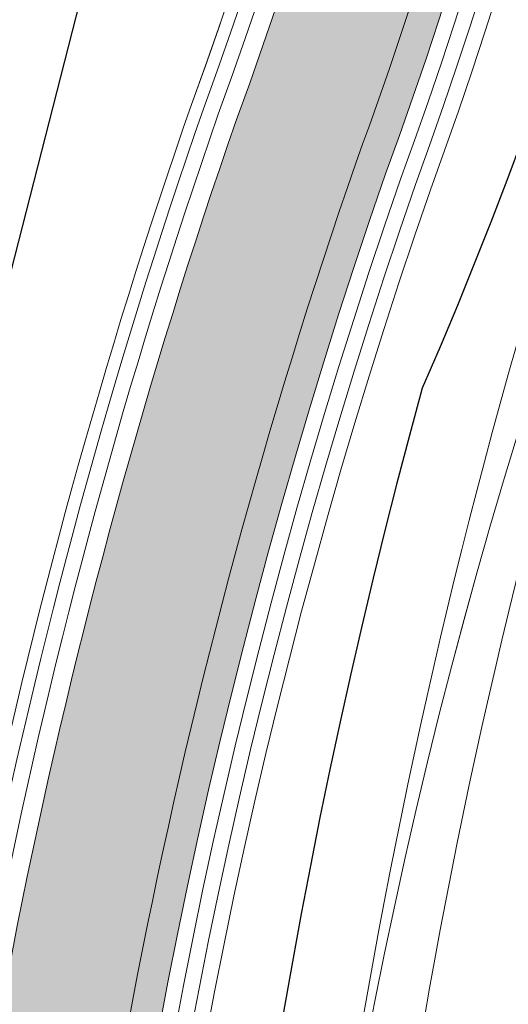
# Model space of a CAD drawing. Header units: millimetres. Extents: x -125266 to 274256, y -711690 to -301689.
# Tile 242 of 256: x -58019 to -57711, y -349720 to -349099. Entities that reach past the tile are written whole.
import ezdxf

# ---------------------------------------------------------------- set-up
doc = ezdxf.new("R2010")
doc.units = ezdxf.units.MM
for name, color, linetype, lineweight in [('AD Wall', 8, 'Continuous', 15), ('ARCH', 7, 'Continuous', 0), ('CEILING', 8, 'Continuous', 5), ('Counter Top', 8, 'Continuous', 5), ('Equipment', 8, 'Continuous', 0), ('Finished Line', 7, 'Continuous', 0), ('Legend', 5, 'Continuous', 0), ('LIGHT', 173, 'Continuous', 5), ('MEPTEK-TEXT1', 7, 'Continuous', 30), ('Plaster Line', 7, 'Continuous', 0)]:
    doc.layers.add(name, color=color, linetype=linetype, lineweight=lineweight)
doc.layers.add('Light Equipment', color=8, linetype='Continuous')
doc.styles.get("Standard").update_dxf_attribs({"font": 'ARIALN.TTF'})

# ---------------------------------------------------------------- blocks, each defined once
blk = doc.blocks.new('MESH JALI CEILING')
at = {"layer": 'CEILING'}
blk.add_lwpolyline([(-16028.6448691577, -313303.1163552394, -0.05438258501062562), (-15573.25976893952, -308738.7406524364), (-17914.72140670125, -307708.7467052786), (-17914.7214066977, -308608.7467052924, -0.1206273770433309), (-17900.73425394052, -309936.3927286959, 0.1511955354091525), (-18106.63561430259, -312326.5646439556), (-16028.6448691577, -313303.1163552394)], format="xyb", dxfattribs=at)
blk.add_lwpolyline([(-16067.11402405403, -313243.0507344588, -0.0533022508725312), (-15616.79665311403, -308761.1031889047), (-17876.72140670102, -307766.9767937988), (-17876.7214066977, -308603.9760929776, -0.1204654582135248), (-17864.41450945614, -309947.957088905, 0.150192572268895), (-18073.4422716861, -312300.1768125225)], format="xyb", close=True, dxfattribs=at)
blk = doc.blocks.new('A$C1555f11b')
at = {"layer": 'Equipment', "lineweight": 30}
blk.add_lwpolyline([(198.0435359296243, 948.387286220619), (-4.624212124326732e-11, 173.2880939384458), (581.3243942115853, 24.75544199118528), (779.3679301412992, 799.8546342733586)], close=True, dxfattribs=at)
blk = doc.blocks.new('ARCH')
at = {"layer": 'Legend', "ltscale": 15}
h = blk.add_hatch(dxfattribs=at)
h.set_pattern_fill('SACNCR', color=8, scale=25, style=0)
h.set_pattern_definition([(45, (7.275957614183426e-12, 0), (-42.09495056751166, 42.09495056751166), []), (45, (42.09500000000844, 0), (-42.09495056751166, 42.09495056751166), [0, -59.53125])])
h.paths.add_polyline_path([(-61250.0878405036, -341786.991302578), (-61250.0878405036, -342091.0795393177), (-61250.08347718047, -342091.0795400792), (-61250.09220382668, -342141.0795393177), (-61250.08784050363, -344307.9437217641), (-61181.17636021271, -344307.9437217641), (-61181.17635837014, -344307.9170624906), (-61169.14581468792, -344307.917891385), (-60630.75290619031, -344307.9437238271), (-60630.79507556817, -344919.9855284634), (-60630.79590446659, -344932.0160721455), (-61250.08784050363, -344932.0160721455), (-61250.0878405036, -351457.0548609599), (-61395.16861010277, -351457.0548609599), (-61395.17441904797, -351557.0548609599), (-60383.16262214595, -351557.0548609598), (-60383.16262214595, -352683.6964680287), (-61393.16090940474, -352683.6964680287), (-61393.17836269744, -352783.6964680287), (-60283.16262214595, -352783.6964680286), (-60283.16262214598, -351457.0548609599), (-61150.0878405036, -351457.0548609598), (-61150.0878405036, -346631.9913025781), (-57589.31575361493, -346631.9913025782), (-57474.43896814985, -346517.1145171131), (-57545.14964626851, -346446.4038389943), (-57630.73710985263, -346531.9913025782), (-57700.73710985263, -346531.9913025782), (-57700.73710985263, -346581.9913025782), (-58200.73710985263, -346581.9913025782), (-58200.73710985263, -346531.9913025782), (-58300.73710985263, -346531.9913025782), (-58300.73710985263, -346581.9913025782), (-58800.73710985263, -346581.9913025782), (-58800.73710985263, -346531.9913025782), (-58980.7959044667, -346531.9913025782), (-58980.7959044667, -346426.032961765), (-59030.7959044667, -346426.032961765), (-59030.7959044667, -346026.032961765), (-58980.7959044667, -346026.032961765), (-58980.7959044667, -345956.032961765), (-59080.7959044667, -345956.032961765), (-59080.7959044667, -346531.9913025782), (-61150.08784050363, -346531.9913025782), (-61150.0878405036, -345032.0160721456), (-60530.79590446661, -345032.0160721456), (-60530.79590446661, -344606.991302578), (-59080.7959044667, -344606.991302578), (-59080.7959044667, -345032.0329617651), (-58980.7959044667, -345032.0329617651), (-58980.7959044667, -344506.991302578), (-60530.79590446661, -344506.9913025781), (-60530.79590446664, -344207.943721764), (-61150.0878405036, -344207.943721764), (-61150.0878405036, -341886.991302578), (-56700.0878405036, -341886.991302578), (-56700.0878405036, -344932.0329617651), (-58020.79590446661, -344932.0329617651), (-58020.79590446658, -345032.0329617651), (-56700.0878405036, -345032.0329617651), (-56700.08784050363, -345601.3420332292), (-56785.71696327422, -345686.971156), (-56715.00628515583, -345757.6818341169), (-56600.0878405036, -345642.7633894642), (-56600.08784050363, -341886.9913025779), (-51541.43157248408, -341886.9913025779), (-51541.43157248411, -345439.4115019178, 0.002964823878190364), (-51441.43157248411, -345409.7250183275), (-51441.43157248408, -341886.9913025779), (-47645.92716897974, -341886.991302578), (-47645.92716897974, -344723.1806520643), (-47445.92716897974, -344723.1806520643), (-47445.92716897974, -344623.1806520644), (-47545.92716897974, -344623.1806520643), (-47545.92716897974, -341886.991302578), (-45935.92716897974, -341886.991302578), (-45935.92716897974, -344623.1806520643), (-46521.92716897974, -344623.1806520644), (-46521.92716897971, -344723.1806520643), (-45835.92716897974, -344723.1806520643), (-45835.92716897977, -341786.991302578), (-45958.87599125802, -341786.991302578), (-45958.87604145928, -341787.8586494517), (-46008.87604137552, -341787.8557554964)])
h = blk.add_hatch(dxfattribs=at)
h.set_pattern_fill('SACNCR', color=8, scale=25, style=0)
h.set_pattern_definition([(45, (2.91038304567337e-11, 0), (-42.09495056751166, 42.09495056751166), []), (45, (42.09500000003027, 0), (-42.09495056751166, 42.09495056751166), [0, -59.53125])])
h.paths.add_polyline_path([(-61250.08784050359, -341786.991302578), (-61250.0878405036, -342091.0795393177), (-61250.08347718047, -342091.0795400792), (-61250.09220382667, -342141.0795393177), (-61250.08784050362, -344307.9437217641), (-61181.1763602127, -344307.9437217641), (-61181.17635837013, -344307.9170624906), (-61169.14581468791, -344307.917891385), (-60630.7529061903, -344307.9437238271), (-60630.79507556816, -344919.9855284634), (-60630.79590446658, -344932.0160721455), (-61250.08784050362, -344932.0160721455), (-61250.08784050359, -351457.0548609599), (-61395.16861010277, -351457.0548609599), (-61395.17441904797, -351557.0548609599), (-60383.16262214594, -351557.0548609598), (-60383.16262214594, -352683.6964680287), (-61393.16090940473, -352683.6964680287), (-61393.17836269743, -352783.6964680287), (-60283.16262214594, -352783.6964680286), (-60283.16262214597, -351457.0548609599), (-61150.08784050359, -351457.0548609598), (-61150.08784050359, -346631.9913025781), (-57589.31575361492, -346631.9913025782), (-57474.43896814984, -346517.1145171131), (-57545.1496462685, -346446.4038389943), (-57630.73710985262, -346531.9913025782), (-57700.73710985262, -346531.9913025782), (-57700.73710985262, -346581.9913025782), (-58200.73710985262, -346581.9913025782), (-58200.73710985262, -346531.9913025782), (-58300.73710985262, -346531.9913025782), (-58300.73710985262, -346581.9913025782), (-58800.73710985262, -346581.9913025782), (-58800.73710985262, -346531.9913025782), (-58980.79590446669, -346531.9913025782), (-58980.79590446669, -346426.032961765), (-59030.79590446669, -346426.032961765), (-59030.79590446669, -346026.032961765), (-58980.79590446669, -346026.032961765), (-58980.79590446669, -345956.032961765), (-59080.79590446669, -345956.032961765), (-59080.79590446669, -346531.9913025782), (-61150.08784050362, -346531.9913025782), (-61150.08784050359, -345032.0160721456), (-60530.79590446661, -345032.0160721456), (-60530.79590446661, -344606.991302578), (-59080.79590446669, -344606.991302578), (-59080.79590446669, -345032.0329617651), (-58980.79590446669, -345032.0329617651), (-58980.79590446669, -344506.991302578), (-60530.79590446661, -344506.9913025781), (-60530.79590446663, -344207.943721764), (-61150.08784050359, -344207.943721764), (-61150.08784050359, -341886.991302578), (-56700.08784050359, -341886.991302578), (-56700.08784050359, -344932.0329617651), (-58020.79590446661, -344932.0329617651), (-58020.79590446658, -345032.0329617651), (-56700.08784050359, -345032.0329617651), (-56700.08784050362, -345601.3420332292), (-56785.71696327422, -345686.971156), (-56715.00628515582, -345757.6818341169), (-56600.08784050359, -345642.7633894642), (-56600.08784050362, -341886.9913025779), (-51541.43157248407, -341886.9913025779), (-51541.4315724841, -345439.4115019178, 0.002964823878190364), (-51441.4315724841, -345409.7250183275), (-51441.43157248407, -341886.9913025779), (-47645.92716897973, -341886.991302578), (-47645.92716897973, -344723.1806520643), (-47445.92716897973, -344723.1806520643), (-47445.92716897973, -344623.1806520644), (-47545.92716897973, -344623.1806520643), (-47545.92716897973, -341886.991302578), (-45935.92716897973, -341886.991302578), (-45935.92716897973, -344623.1806520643), (-46521.92716897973, -344623.1806520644), (-46521.9271689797, -344723.1806520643), (-45835.92716897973, -344723.1806520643), (-45835.92716897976, -341786.991302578), (-45958.87599125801, -341786.991302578), (-45958.87604145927, -341787.8586494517), (-46008.87604137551, -341787.8557554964)])
at = {"layer": 'Legend'}
h = blk.add_hatch(dxfattribs=at)
h.set_pattern_fill('STARS', color=8, scale=10)
h.set_pattern_definition([(0, (0, 0), (0, 54.9926), [31.75, -31.75]), (59.99999999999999, (0, 0), (-47.62498862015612, 27.4963), [31.75, -31.75]), (120, (15.875, 27.4963), (-47.62498862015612, -27.49629999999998), [31.75, -31.75])])
edge = h.paths.add_edge_path()
edge.add_arc((-54302.69078475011, -350408.010109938), 3690.308011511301, 160.8362828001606, 191.6626896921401, ccw=False)
edge.add_arc((-60350.3395337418, -348256.158833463), 2729.002825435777, 339.8420642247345, 374.0848433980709)
edge.add_line((-57703.38028815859, -347592.0329617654), (-57806.60356420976, -347592.0329617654))
edge.add_arc((-60350.33953374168, -348256.158833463), 2629.002825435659, -20.17654206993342, 14.632315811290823, ccw=False)
edge.add_arc((-54302.69078475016, -350408.0101099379), 3790.308011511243, 160.8229571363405, 191.1240204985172)
edge.add_arc((-59222.41694820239, -351398.7755493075), 1228.352180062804, -57.450295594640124, 12.195579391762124, ccw=False)
edge.add_line((-58561.52533153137, -352434.1843329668), (-60283.16262214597, -352434.1843329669))
edge.add_line((-60283.16262214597, -352434.1843329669), (-60283.16262214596, -352534.1843329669))
edge.add_line((-60283.16262214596, -352534.1843329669), (-58536.26985047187, -352534.1843329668))
edge.add_arc((-59548.39312786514, -350742.8050984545), 2057.530823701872, 299.4663030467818, 300.8075172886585)
edge.add_arc((-59222.41694820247, -351398.7755493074), 1328.35218006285, 303.222831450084, 370.6183867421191)
h = blk.add_hatch(dxfattribs=at)
h.set_pattern_fill('STARS', color=8, scale=10)
h.set_pattern_definition([(0, (0, 0), (0, 54.9926), [31.75, -31.75]), (59.99999999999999, (0, 0), (-47.62498862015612, 27.4963), [31.75, -31.75]), (120, (15.875, 27.49629999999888), (-47.62498862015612, -27.49629999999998), [31.74999999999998, -31.74999999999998])])
h.paths.add_polyline_path([(-57916.81111638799, -351154.0043781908, -0.1353226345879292), (-57788.49830051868, -349196.5980484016, 0.150534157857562), (-57703.38028815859, -347592.0329617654), (-57806.60356420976, -347592.0329617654, -0.1530610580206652), (-57882.66726640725, -349162.9385405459, 0.1329891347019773), (-58021.78597942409, -351139.286907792, -0.3136008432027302), (-58561.52533153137, -352434.1843329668), (-60253.16262214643, -352434.1843329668), (-60253.16262214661, -352534.1843329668), (-58536.26985047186, -352534.1843329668, 0.00585221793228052), (-58494.61728232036, -352510.0033210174, 0.302849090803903)])
at = {"layer": 'AD Wall', "lineweight": 0}
for points in [[(-57907.01756983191, -351151.9828822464, -0.135316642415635), (-57779.08089174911, -349199.9625597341, 0.1514472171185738), (-57696.09947614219, -347580.0329617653), (-57822.18653323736, -347580.0329617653)], [(-58014.93553351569, -351173.3033526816, -0.1353190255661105), (-57882.66726640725, -349162.9385405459, 0.1530610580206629), (-57806.60356420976, -347592.0329617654)], [(-58014.93553351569, -351173.3033526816, -0.1353190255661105), (-57882.66726640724, -349162.9385405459, 0.1530610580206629), (-57806.60356420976, -347592.0329617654)], [(-57916.8111163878, -351154.0043781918, -0.135322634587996), (-57788.49830051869, -349196.5980484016, 0.1505341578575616), (-57703.38028815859, -347592.0329617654)], [(-57916.81111638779, -351154.0043781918, -0.135322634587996), (-57788.49830051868, -349196.5980484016, 0.1505341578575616), (-57703.38028815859, -347592.0329617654)]]:
    blk.add_lwpolyline(points, format="xyb", dxfattribs=at)
at = {"layer": 'Counter Top', "lineweight": 0}
blk.add_lwpolyline([(-58513.74272104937, -352670.1843234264, 0.312539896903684), (-57779.07863916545, -351190.0517922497, -0.1383179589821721), (-57666.06480048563, -349240.3164998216, 0.03901498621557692), (-57550.4012195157, -348830.4402765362, 0.1156902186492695), (-57576.88934674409, -347561.9913025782, 0.1156902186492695)], format="xyb", dxfattribs=at)
at = {"layer": 'Finished Line', "color": 8}
for points in [[(-58051.16775800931, -351145.3524210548, -0.1330254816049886), (-57910.91612660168, -349152.8355462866, 0.1569199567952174), (-57845.74276762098, -347562.0329617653)], [(-57887.37561944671, -351148.2056077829, -0.1353234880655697), (-57760.24579662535, -349206.690802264, 0.1526815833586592), (-57680.08002107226, -347562.0329617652)], [(-57887.3756194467, -351148.2056077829, -0.1353234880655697), (-57760.24579662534, -349206.690802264, 0.1526815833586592), (-57680.08002107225, -347562.0329617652)], [(-58027.02425808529, -351222.2782193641, -0.1383732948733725), (-57903.38318035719, -349155.5299117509, 0.155880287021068), (-57835.24609213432, -347570.0329617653)], [(-58027.02425808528, -351222.2782193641, -0.1383732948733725), (-57903.38318035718, -349155.5299117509, 0.155880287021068), (-57835.24609213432, -347570.0329617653)], [(-57897.224023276, -351149.961386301, -0.1353106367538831), (-57769.66339040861, -349203.3268109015, 0.1521624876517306), (-57688.33881577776, -347570.0329617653), (-57835.24609213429, -347570.0329617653)], [(-57897.22402327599, -351149.961386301, -0.1353106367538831), (-57769.6633904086, -349203.3268109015, 0.1521624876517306), (-57688.33881577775, -347570.0329617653), (-57835.24609213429, -347570.0329617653)], [(-58051.1677580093, -351145.3524210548, -0.1330254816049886), (-57910.91612660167, -349152.8355462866, 0.1558871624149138), (-57842.96405367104, -347572.1384473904)]]:
    blk.add_lwpolyline(points, format="xyb", dxfattribs=at)
at = {"layer": 'Light Equipment', "lineweight": 0}
blk.add_lwpolyline([(-58513.74272104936, -352670.1843234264, 0.312539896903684), (-57779.07863916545, -351190.0517922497, -0.1383179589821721), (-57666.06480048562, -349240.3164998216, 0.03901498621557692), (-57550.40121951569, -348830.4402765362, 0.1156902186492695), (-57576.88934674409, -347561.9913025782, 0.1156902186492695)], format="xyb", dxfattribs=at)
blk.add_lwpolyline([(-58560.07464428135, -348929.9656615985), (-58758.11818021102, -349705.0648538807), (-58176.79378599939, -349853.5975058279), (-57978.75025006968, -349078.4983135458)], close=True, dxfattribs=at)
at = {"layer": 'Plaster Line', "lineweight": 5}
for points in [[(-58017.18185437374, -351220.4769142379, -0.1383904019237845), (-57893.9669124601, -349158.897629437, 0.1545916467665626), (-57822.18653323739, -347580.0329617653)], [(-57907.01756983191, -351151.9828822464, -0.135316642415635), (-57779.08089174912, -349199.9625597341, 0.1514472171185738), (-57696.0994761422, -347580.0329617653), (-57822.18653323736, -347580.0329617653)]]:
    blk.add_lwpolyline(points, format="xyb", dxfattribs=at)
at = {"layer": 'Plaster Line', "color": 8, "lineweight": 5}
blk.add_lwpolyline([(-58017.18185437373, -351220.4769142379, -0.1383904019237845), (-57893.96691246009, -349158.897629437, 0.1545916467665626), (-57822.18653323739, -347580.0329617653)], format="xyb", dxfattribs=at)
at = {"layer": 'Equipment'}
blk.add_blockref('A$C1555f11b', (-58758.11818021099, -349878.3529478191), dxfattribs=at)

msp = doc.modelspace()

# ---------------------------------------------------------------- linework, layer by layer
at = {"layer": 'CEILING'}
msp.add_lwpolyline([(-60253.16136397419, -352520.1697335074), (-58553.50963381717, -352520.1839898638, 0.3035240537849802), (-57926.76154380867, -351216.8810990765, -0.1380432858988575), (-57807.32668480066, -349189.844714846, 0.03924887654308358), (-57697.31622312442, -348800.1599109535, 0.1154738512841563), (-57726.88934686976, -347561.9981943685), (-57726.88934686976, -346661.9913025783), (-57576.88934686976, -346661.9913027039), (-57576.8893467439, -347561.9913025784, -0.1156902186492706), (-57550.40121951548, -348830.4402765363, -0.03901498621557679), (-57666.06480048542, -349240.3164998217, 0.1383179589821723), (-57779.07863916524, -351190.0517922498, -0.3125398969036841), (-58513.74272104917, -352670.1843234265), (-60253.16262214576, -352670.1697335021)], format="xyb", close=True, dxfattribs=at)
at = {"layer": 'CEILING', "lineweight": 0}
msp.add_lwpolyline([(-57576.88934713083, -346662.0224283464), (-57576.88934700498, -347562.0224282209, -0.1156902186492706), (-57550.40121977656, -348830.4714021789, -0.03901498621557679), (-57666.06480074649, -349240.3476254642, 0.1383179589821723), (-57779.07863942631, -351190.0829178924, -0.3125398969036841), (-58513.74272131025, -352670.215449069), (-60253.16262240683, -352670.2008591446)], format="xyb", dxfattribs=at)
at = {"layer": 'LIGHT', "color": 3, "lineweight": 30}
msp.add_lwpolyline([(-57625.28633331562, -347574.5504303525, -0.168306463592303), (-57765.42451450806, -349331.6780210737, 0.1208015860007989), (-57818.36901482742, -351287.1908726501, -0.2924290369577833), (-58526.74248101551, -352620.2151073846), (-60253.16130801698, -352620.1697326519)], format="xyb", dxfattribs=at)

# ---------------------------------------------------------------- block references
at = {"layer": 'ARCH'}
msp.add_blockref('ARCH', (0, 0), dxfattribs=at)
at = {"layer": 'CEILING'}
msp.add_blockref('MESH JALI CEILING', (-39662.16794004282, -38953.24459781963), dxfattribs=at)

# ---------------------------------------------------------------- texts
at = {"layer": 'MEPTEK-TEXT1', "char_height": 350, "attachment_point": 1}
for s, insert, width in [('{\\fCalibri|b0|i0|c0|p34;\\H1.28571x;\\C1;GENERAL GUIDELINES-HVAC :\\P\\fArial Narrow|b0|i0|c0|p34;\\H0.88889x;\\C256;\\P\\fCalibri|b0|i0|c0|p34;\\C4;DUCTING :\\H0.875x;\\P\\pi-1050,l1050,t1050;\\C256;1.^IDUCTING SHALL BE IN ACCORDANCE WITH IS 655, GALVANIZED IRON SHEET TO BE USED FOR ALL DUCTING WORKS. THERMAL INSULATION ON DUCTS SHALL BE 19 MM THICK. CLOSED CELL CLASS “O” BS 476 PART 6-7 FM APPROVED NITRILE RUBBER ELASTOMERIC INSULATION THERMAL CONDUCTIVITY 0.033 WATTS PER METER-KELVIN (W/(M.K)) AT 0°C FOR AIR CONDITIONING DUCTING. \\P2.^ITHERMAL INSULATION ON KITCHEN EXHAUST DUCTING SHALL BE 80 MM THICK ALUMINUM FOIL FACED RESIN BONDED FIBRE GLASS WOOL OF DENSITY NOT LESS THAN 48 KG/M3.\\P3.^ITHERMAL INSULATION ON FRESH AIR, SUPPLY AIR AND RETURN AIR SHALL BE 19MM THICK CLOSED CELL ANTI-MICROBIAL CLASS “O” BS 476 AND PART 6 & 7 FM APPROVED NITRILE RUBBER ELASTOMERIC INSULATION THERMAL CONDUCTIVITY 0.033 WATTS PER METER-KELVIN (W/ (M\\fArial|b0|i0|c0|p34;.\\fCalibri|b0|i0|c0|p34;K)) AT 0°C.\\P4.^IAPPROPRIATE NUMBER OF TRAP DOORS SHALL BE PROVIDED IN KITCHEN EXHAUST DUCTING FOR OIL/GREASE CLEANING PURPOSE.\\P5.^IDUCTING INSTALLATION WITH RESPECT TO FRESH AIR INTAKE, KITCHEN EXHAUST OUT FROM LOCATION UP TO LOUVERS AT FAÇADE SHALL BE IN THE SCOPE OF CONCESSIONER INCLUDING AIR WASHER, EXHAUST FAN SECTION DRY SCRUBBER ETC.\\P6.^IEACH AND EVERY KITCHEN EXHAUST HOOD SHOULD BE EQUIPPED WITH UL LISTED, WET CHEMICAL BASED, MECHANICALLY OPERATED, AUTOMATIC FIRE SUPPRESSION SYSTEM. SEPARATE DRAWING TO BE SUBMITTED FOR HOOD SUPPRESSION SYSTEM.\\P7.^ISUPPORTING OF DUCTING TO BE DONE WITH USING ANGLE 50X 50 X 5MM AND TIE ROD OF SIZE MINIMUM 10 MM DIA/ AS PER DUCT SIZE.\\P8.^IPOST COMPLETION OF ONSITE WORK, CONCESSIONAIRE HAS TO SHARE TESTING AND COMMISSIONING REPORT WITH DIAL.\\P9.^IINTEGRATION WITH FIRE ALARM SYSTEM, SO THAT AHU GET SWITCHED OFF IN CASE OF ANY FIRE INCIDENT.\\P10.^IFOR EQUIPMENT PLACEMENT STRUCTURAL DETAILS TO BE APPROVED BY STRUCTURAL CONSULTANT AND SAME TO BE SHARE WITH DIAL.\\P11.^ITRAP DOOR WITH PROPER ACCESS TO BE PROVIDED FOR FILTER AND COPPER COIL CLEANING.\\P12.^IKITCHEN VENTILATION SHALL COMPLY TO NFPA 96 GUIDELINE.}', (-102876.1092228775, -301696.9008114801), 28043.42879176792), ('{\\fCalibri|b0|i0|c0|p34;\\H1.28571x;\\C1;CHILLED WATER PIPING:-\\H0.77778x;\\P\\pi-1050,l1050,t1050;\\C256;1.^ICHILLED WATER PIPING SHALL BE CONFIRMING TO IS:1239 PART I CLASS ‘C’ HEAVY AND FITTING SHALL BE CONFORMING TO ASTM A-105,3000LBS SOCKET WELD END (UP TO 50MM) & 1S:1239 PART-II HEAVY/ASTM A-234 WPB, GR.B BUTT WELD FITTING ( ABOVE 50NB PIPE SIZE)\\P2.^IPIPING CONNECTION SHOULD BE SOCKET WELDED UP TO 50NB SIZE AND SHALL BE BUTT WELD ABOVE 50NB PIPE SIZE. PIPE FLANGES SHOULD BE CONFIRMING TO ASTM A-105 # 150 SORF AND FLANGE DIMENSION SHOULD BE IN ACCORDANCE WITH ASME/ANSI B 16.5 (150 SORF), FITTING TO FITTING WELDING IS NOT ALLOWED. NOZZLE CONNECTIONS/THREDOLETS/WELDOLETS ARE NOT ALLOWED BY PUNCTURING THE PIPE. ONLY EQUAL/UNEQUAL TEE’S SHALL BE USED FOR BRANCH CONNECTION FROM HEADER. SOCKET WELD END TEE SHOULD BE USED FOR BRANCH CONNECTION (UP-TO -50NB PIPE SIZE) W.R.T TO PRESSURE GAUGE/TEMPERATURE GAUGE/AIR VENT/DRAIN POINT ETC.\\P3.^IPOST INSTALLATION CLEARANCE BY DIAL, CHW PIPING SHALL BE TESTED @15KGF/CM2 HYDROSTATICS PRESSURE FOR 24HRS HOLD TIME AND TESTING SHOULD BE WITNESSED TO DIAL TEAM.\\P4.^ITHERMAL INSULATION ON CHW AND CONDENSATE DRAIN PIPING LINE SHALL BE 25MM THICK. CLOSED CELL ANTI-MICROBIAL CLASS “O” BS 476 AND PART 6 & 7 FM APPROVED NITRILE RUBBER ELASTOMERIC INSULATION THERMAL CONDUCTIVITY 0.033 WATTS PER METER-KELVIN (W/ (M\\fArial|b0|i0|c0|p34;⋅\\fCalibri|b0|i0|c0|p34;K)) AT 0°C.\\P5.^ICONDENSATE DRAIN PIPING SHALL BE COMPLYING TO IS 4985 CLASS 3 UPVC PIPE. SOLVENT CEMENT COMPLYING WITH ASTM D2564 SHALL BE USED FOR JOINTS.\\P6.^IFOR CEILING SUSPENDED CHILLED WATER PIPE:  PIPE SHOULD BE HANGED WITH TIE ROD OF SIZE MINIMUM 10 MM DIA.}', (-102709.0243572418, -319968.0040576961), 24849.35390728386)]:
    msp.add_mtext(s, dxfattribs=dict(at, insert=insert, width=width))

doc.saveas('drawing.dxf')
